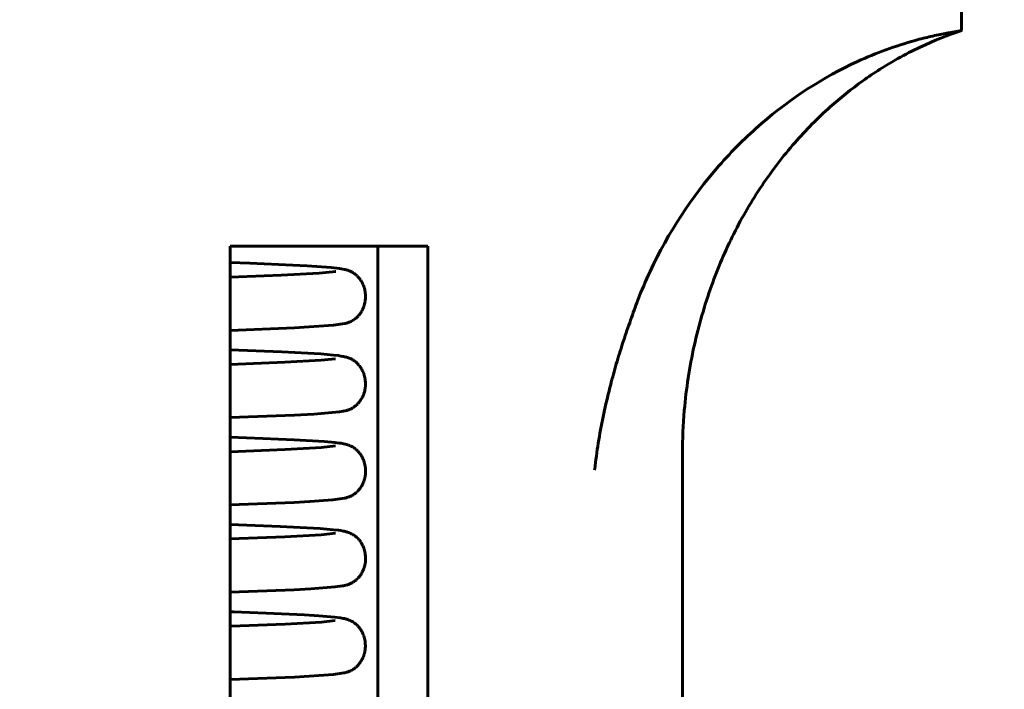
# Model space of a CAD drawing. Header units: millimetres. Extents: x 0 to 210, y 0 to 297.
# Tile 26 of 29: x 161 to 180, y 217 to 229. Entities that reach past the tile are written whole.
import ezdxf

# ---------------------------------------------------------------- set-up
doc = ezdxf.new("R2010")
doc.units = ezdxf.units.MM
doc.linetypes.add('K5LT_BASIC', pattern=[0])
doc.linetypes.add('K5LT_THIN', pattern=[0])
doc.layers.add('Системный слой', color=7, linetype='Continuous')
doc.layers.add('Системный слой (1)', color=251, linetype='Continuous', true_color=0x6c6c6c)
doc.styles.add('KDIMTEXTSTYLE', font='txt', dxfattribs={"width": 0.96, "oblique": 15, "height": 5})
doc.styles.add('KTEXTSTYLE', font='txt', dxfattribs={"width": 0.96, "height": 5})
doc.dimstyles.new('KDIMSTYLE (1.00)', dxfattribs={"dimtxt": 5, "dimasz": 1, "dimexe": 2, "dimexo": 0, "dimgap": 1, "dimtad": 1, "dimtxsty": 'KDIMTEXTSTYLE', "dimsah": 1, "dimcen": 0, "dimdle": 1, "dimadec": 0, "dimazin": 0, "dimtfac": 0.667, "dimtmove": 0, "dimatfit": 3, "dimfxl": 1, "dimtvp": 1, "dimtolj": 1, "dimtzin": 0, "dimarcsym": 0})

# ---------------------------------------------------------------- blocks, each defined once
blk = doc.blocks.new('U71')
at = {"layer": 'Системный слой (1)', "color": 143, "linetype": 'K5LT_BASIC', "lineweight": 60, "true_color": 0x33acca}
for p, q in [((166.189, 219.585), (165.254, 219.62)), ((166.942, 219.544), (166.189, 219.585)), ((167.191, 219.523), (166.942, 219.544)), ((167.288, 219.512), (167.191, 219.523)), ((167.331, 219.505), (167.288, 219.512)), ((167.375, 219.497), (167.331, 219.505)), ((167.393, 219.494), (167.375, 219.497)), ((167.408, 219.49), (167.393, 219.494)), ((167.415, 219.488), (167.408, 219.49)), ((167.418, 219.488), (167.415, 219.488)), ((167.423, 219.486), (167.418, 219.488)), ((167.434, 219.483), (167.423, 219.486)), ((167.447, 219.479), (167.434, 219.483)), ((167.454, 219.477), (167.447, 219.479)), ((167.458, 219.476), (167.454, 219.477)), ((167.46, 219.475), (167.458, 219.476)), ((167.461, 219.475), (167.46, 219.475)), ((167.462, 219.474), (167.461, 219.475)), ((167.465, 219.473), (167.462, 219.474)), ((167.468, 219.472), (167.465, 219.473)), ((167.471, 219.471), (167.468, 219.472)), ((167.476, 219.469), (167.471, 219.471)), ((167.486, 219.466), (167.476, 219.469)), ((167.492, 219.463), (167.486, 219.466)), ((167.496, 219.462), (167.492, 219.463)), ((167.497, 219.461), (167.496, 219.462)), ((167.498, 219.461), (167.497, 219.461)), ((167.515, 219.453), (167.498, 219.461)), ((167.529, 219.446), (167.515, 219.453)), ((167.536, 219.442), (167.529, 219.446)), ((167.54, 219.44), (167.536, 219.442)), ((167.542, 219.439), (167.54, 219.44)), ((167.543, 219.438), (167.542, 219.439)), ((167.56, 219.429), (167.543, 219.438)), ((167.574, 219.419), (167.56, 219.429)), ((167.581, 219.414), (167.574, 219.419)), ((167.585, 219.412), (167.581, 219.414)), ((167.587, 219.41), (167.585, 219.412)), ((167.588, 219.409), (167.587, 219.41)), ((167.603, 219.398), (167.588, 219.409)), ((167.618, 219.386), (167.603, 219.398)), ((167.625, 219.38), (167.618, 219.386)), ((167.629, 219.376), (167.625, 219.38)), ((167.631, 219.375), (167.629, 219.376)), ((167.632, 219.374), (167.631, 219.375)), ((167.645, 219.361), (167.632, 219.374)), ((167.659, 219.346), (167.645, 219.361)), ((167.666, 219.339), (167.659, 219.346)), ((167.669, 219.335), (167.666, 219.339)), ((167.671, 219.333), (167.669, 219.335)), ((167.672, 219.332), (167.671, 219.333)), ((167.683, 219.318), (167.672, 219.332)), ((167.696, 219.301), (167.683, 219.318)), ((167.702, 219.292), (167.696, 219.301)), ((167.705, 219.287), (167.702, 219.292)), ((167.706, 219.285), (167.705, 219.287)), ((167.707, 219.283), (167.706, 219.285)), ((167.717, 219.267), (167.707, 219.283)), ((167.729, 219.246), (167.717, 219.267)), ((167.735, 219.235), (167.729, 219.246)), ((167.737, 219.23), (167.735, 219.235)), ((167.739, 219.227), (167.737, 219.23)), ((167.739, 219.225), (167.739, 219.227)), ((167.748, 219.204), (167.739, 219.225)), ((167.758, 219.18), (167.748, 219.204)), ((167.762, 219.167), (167.758, 219.18)), ((167.765, 219.161), (167.762, 219.167)), ((167.766, 219.158), (167.765, 219.161)), ((167.766, 219.156), (167.766, 219.158)), ((167.773, 219.132), (167.766, 219.156)), ((167.779, 219.106), (167.773, 219.132)), ((167.782, 219.093), (167.779, 219.106)), ((167.783, 219.086), (167.782, 219.093)), ((167.784, 219.083), (167.783, 219.086)), ((167.784, 219.081), (167.784, 219.083)), ((167.788, 219.054), (167.784, 219.081)), ((167.783, 218.876), (167.785, 218.889)), ((167.785, 218.889), (167.789, 218.914)), ((167.791, 219.028), (167.788, 219.054)), ((167.789, 218.914), (167.791, 218.935)), ((167.792, 219.015), (167.791, 219.028)), ((167.791, 218.94), (167.792, 218.946)), ((167.791, 218.937), (167.791, 218.94)), ((167.791, 218.935), (167.791, 218.937)), ((167.792, 219.009), (167.792, 219.015)), ((167.792, 219.005), (167.792, 219.009)), ((167.792, 219.004), (167.792, 219.005)), ((167.793, 218.984), (167.792, 219.004)), ((167.792, 218.959), (167.793, 218.984)), ((167.792, 218.946), (167.792, 218.959)), ((167.708, 218.687), (167.722, 218.709)), ((167.722, 218.709), (167.732, 218.729)), ((167.732, 218.729), (167.733, 218.73)), ((167.733, 218.73), (167.735, 218.733)), ((167.735, 218.733), (167.737, 218.739)), ((167.737, 218.739), (167.743, 218.75)), ((167.743, 218.75), (167.753, 218.774)), ((167.753, 218.774), (167.761, 218.795)), ((167.761, 218.795), (167.762, 218.796)), ((167.762, 218.796), (167.763, 218.8)), ((167.763, 218.8), (167.765, 218.806)), ((167.765, 218.806), (167.769, 218.818)), ((167.769, 218.818), (167.776, 218.843)), ((167.776, 218.843), (167.781, 218.865)), ((167.781, 218.867), (167.782, 218.87)), ((167.781, 218.865), (167.781, 218.867)), ((167.782, 218.87), (167.783, 218.876)), ((167.512, 218.51), (167.555, 218.533)), ((167.555, 218.533), (167.557, 218.535)), ((167.557, 218.535), (167.561, 218.537)), ((167.561, 218.537), (167.569, 218.542)), ((167.569, 218.542), (167.581, 218.55)), ((167.581, 218.55), (167.599, 218.564)), ((167.599, 218.564), (167.603, 218.568)), ((167.603, 218.568), (167.604, 218.568)), ((167.604, 218.568), (167.606, 218.57)), ((167.606, 218.57), (167.611, 218.574)), ((167.611, 218.574), (167.62, 218.582)), ((167.62, 218.582), (167.638, 218.599)), ((167.638, 218.599), (167.652, 218.614)), ((167.652, 218.614), (167.653, 218.615)), ((167.653, 218.615), (167.656, 218.617)), ((167.656, 218.617), (167.66, 218.622)), ((167.66, 218.622), (167.668, 218.631)), ((167.668, 218.631), (167.684, 218.652)), ((167.684, 218.652), (167.695, 218.667)), ((167.695, 218.667), (167.696, 218.669)), ((167.696, 218.669), (167.698, 218.671)), ((167.698, 218.671), (167.701, 218.676)), ((167.701, 218.676), (167.708, 218.687)), ((165.254, 218.348), (166.456, 218.395)), ((166.456, 218.395), (166.769, 218.412)), ((166.769, 218.412), (167.221, 218.447)), ((167.221, 218.447), (167.36, 218.466)), ((167.36, 218.466), (167.373, 218.469)), ((167.373, 218.469), (167.376, 218.469)), ((167.376, 218.469), (167.381, 218.47)), ((167.381, 218.47), (167.383, 218.47)), ((167.383, 218.47), (167.384, 218.471)), ((167.383, 218.47), (167.383, 218.47)), ((167.384, 218.471), (167.387, 218.471)), ((167.387, 218.471), (167.392, 218.472)), ((167.392, 218.472), (167.402, 218.474)), ((167.402, 218.474), (167.424, 218.48)), ((167.424, 218.48), (167.433, 218.482)), ((167.433, 218.482), (167.45, 218.487)), ((167.45, 218.487), (167.456, 218.489)), ((167.456, 218.489), (167.46, 218.49)), ((167.46, 218.49), (167.466, 218.492)), ((167.466, 218.492), (167.474, 218.495)), ((167.474, 218.495), (167.488, 218.499)), ((167.488, 218.499), (167.512, 218.51))]:
    blk.add_line(p, q, dxfattribs=at)
blk = doc.blocks.new('U79')
at = {"layer": 'Системный слой (1)', "color": 143, "linetype": 'K5LT_BASIC', "lineweight": 60, "true_color": 0x33acca}
for p, q in [((166.281, 222.666), (165.254, 222.627)), ((166.959, 222.705), (166.281, 222.666)), ((167.23, 222.734), (166.959, 222.705))]:
    blk.add_line(p, q, dxfattribs=at)
blk = doc.blocks.new('U85')
at = {"layer": 'Системный слой (1)', "color": 143, "linetype": 'K5LT_BASIC', "lineweight": 60, "true_color": 0x33acca}
for p, q in [((166.286, 221.027), (165.254, 220.987)), ((166.964, 221.066), (166.286, 221.027)), ((167.231, 221.095), (166.964, 221.066))]:
    blk.add_line(p, q, dxfattribs=at)
blk = doc.blocks.new('U87')
at = {"layer": 'Системный слой (1)', "color": 143, "linetype": 'K5LT_BASIC', "lineweight": 60, "true_color": 0x33acca}
for p, q in [((167.231, 219.455), (166.96, 219.426)), ((166.278, 219.387), (165.254, 219.348)), ((166.96, 219.426), (166.278, 219.387))]:
    blk.add_line(p, q, dxfattribs=at)
blk = doc.blocks.new('U93')
at = {"layer": 'Системный слой (1)', "color": 143, "linetype": 'K5LT_BASIC', "lineweight": 60, "true_color": 0x33acca}
for p, q in [((166.968, 217.787), (166.287, 217.748)), ((167.225, 217.815), (166.968, 217.787)), ((165.255, 217.709), (165.254, 217.709)), ((165.258, 217.709), (165.255, 217.709)), ((165.26, 217.709), (165.258, 217.709)), ((165.262, 217.709), (165.26, 217.709)), ((165.263, 217.709), (165.262, 217.709)), ((165.264, 217.709), (165.263, 217.709)), ((165.265, 217.709), (165.264, 217.709)), ((165.264, 217.709), (165.264, 217.709)), ((165.267, 217.709), (165.265, 217.709)), ((165.265, 217.709), (165.265, 217.709)), ((165.269, 217.709), (165.267, 217.709)), ((166.287, 217.748), (165.269, 217.709))]:
    blk.add_line(p, q, dxfattribs=at)
blk = doc.blocks.new('U94')
at = {"layer": 'Системный слой (1)', "color": 143, "linetype": 'K5LT_BASIC', "lineweight": 60, "true_color": 0x33acca}
for p, q in [((165.622, 224.525), (165.254, 224.538)), ((166.698, 224.478), (165.622, 224.525)), ((167.147, 224.446), (166.698, 224.478)), ((167.301, 224.428), (167.147, 224.446)), ((167.366, 224.417), (167.301, 224.428)), ((167.399, 224.41), (167.366, 224.417)), ((167.416, 224.406), (167.399, 224.41)), ((167.425, 224.404), (167.416, 224.406)), ((167.43, 224.402), (167.425, 224.404)), ((167.432, 224.402), (167.43, 224.402)), ((167.433, 224.401), (167.432, 224.402)), ((167.44, 224.4), (167.433, 224.401)), ((167.454, 224.395), (167.44, 224.4)), ((167.465, 224.391), (167.454, 224.395)), ((167.471, 224.389), (167.465, 224.391)), ((167.475, 224.388), (167.471, 224.389)), ((167.476, 224.387), (167.475, 224.388)), ((167.477, 224.387), (167.476, 224.387)), ((167.479, 224.386), (167.477, 224.387)), ((167.482, 224.385), (167.479, 224.386)), ((167.483, 224.385), (167.482, 224.385)), ((167.485, 224.384), (167.483, 224.385)), ((167.488, 224.383), (167.485, 224.384)), ((167.492, 224.381), (167.488, 224.383)), ((167.497, 224.379), (167.492, 224.381)), ((167.499, 224.378), (167.497, 224.379)), ((167.501, 224.377), (167.499, 224.378)), ((167.518, 224.369), (167.501, 224.377)), ((167.501, 224.377), (167.501, 224.377)), ((167.532, 224.362), (167.518, 224.369)), ((167.539, 224.358), (167.532, 224.362)), ((167.543, 224.356), (167.539, 224.358)), ((167.545, 224.355), (167.543, 224.356)), ((167.546, 224.354), (167.545, 224.355)), ((167.563, 224.344), (167.546, 224.354)), ((167.577, 224.335), (167.563, 224.344)), ((167.585, 224.329), (167.577, 224.335)), ((167.588, 224.327), (167.585, 224.329)), ((167.59, 224.325), (167.588, 224.327)), ((167.591, 224.325), (167.59, 224.325)), ((167.606, 224.313), (167.591, 224.325)), ((167.621, 224.301), (167.606, 224.313)), ((167.628, 224.294), (167.621, 224.301)), ((167.631, 224.291), (167.628, 224.294)), ((167.633, 224.289), (167.631, 224.291)), ((167.634, 224.288), (167.633, 224.289)), ((167.65, 224.273), (167.634, 224.288)), ((167.662, 224.259), (167.65, 224.273)), ((167.669, 224.252), (167.662, 224.259)), ((167.672, 224.248), (167.669, 224.252)), ((167.673, 224.246), (167.672, 224.248)), ((167.674, 224.246), (167.673, 224.246)), ((167.68, 224.238), (167.674, 224.246)), ((167.691, 224.223), (167.68, 224.238)), ((167.697, 224.215), (167.691, 224.223)), ((167.7, 224.211), (167.697, 224.215)), ((167.701, 224.209), (167.7, 224.211)), ((167.702, 224.208), (167.701, 224.209)), ((167.708, 224.198), (167.702, 224.208)), ((167.719, 224.18), (167.708, 224.198)), ((167.724, 224.171), (167.719, 224.18)), ((167.727, 224.167), (167.724, 224.171)), ((167.728, 224.164), (167.727, 224.167)), ((167.728, 224.163), (167.728, 224.164)), ((167.735, 224.151), (167.728, 224.163)), ((167.744, 224.13), (167.735, 224.151)), ((167.748, 224.12), (167.744, 224.13)), ((167.751, 224.115), (167.748, 224.12)), ((167.752, 224.112), (167.751, 224.115)), ((167.752, 224.111), (167.752, 224.112)), ((167.758, 224.095), (167.752, 224.111)), ((167.765, 224.073), (167.758, 224.095)), ((167.769, 224.062), (167.765, 224.073)), ((167.77, 224.056), (167.769, 224.062)), ((167.771, 224.053), (167.77, 224.056)), ((167.771, 224.052), (167.771, 224.053)), ((167.776, 224.034), (167.771, 224.052)), ((167.781, 224.01), (167.776, 224.034)), ((167.783, 223.999), (167.781, 224.01)), ((167.784, 223.993), (167.783, 223.999)), ((167.785, 223.99), (167.784, 223.993)), ((167.785, 223.988), (167.785, 223.99)), ((167.787, 223.971), (167.785, 223.988)), ((167.79, 223.947), (167.787, 223.971)), ((167.791, 223.934), (167.79, 223.947)), ((167.791, 223.928), (167.791, 223.934)), ((167.791, 223.925), (167.791, 223.928)), ((167.791, 223.924), (167.791, 223.925)), ((167.792, 223.903), (167.791, 223.924)), ((167.791, 223.878), (167.792, 223.903)), ((167.791, 223.865), (167.791, 223.878)), ((167.742, 223.669), (167.752, 223.693)), ((167.752, 223.693), (167.76, 223.714)), ((167.76, 223.714), (167.761, 223.716)), ((167.761, 223.716), (167.762, 223.719)), ((167.762, 223.719), (167.764, 223.725)), ((167.764, 223.725), (167.768, 223.737)), ((167.768, 223.737), (167.775, 223.762)), ((167.775, 223.762), (167.78, 223.784)), ((167.78, 223.786), (167.781, 223.789)), ((167.78, 223.784), (167.78, 223.786)), ((167.781, 223.789), (167.782, 223.795)), ((167.782, 223.795), (167.784, 223.807)), ((167.784, 223.807), (167.788, 223.833)), ((167.788, 223.833), (167.79, 223.854)), ((167.79, 223.859), (167.791, 223.865)), ((167.79, 223.856), (167.79, 223.859)), ((167.79, 223.854), (167.79, 223.856)), ((167.621, 223.502), (167.641, 223.522)), ((167.641, 223.522), (167.651, 223.533)), ((167.651, 223.533), (167.652, 223.534)), ((167.652, 223.534), (167.654, 223.536)), ((167.654, 223.536), (167.659, 223.54)), ((167.659, 223.54), (167.667, 223.55)), ((167.667, 223.55), (167.683, 223.57)), ((167.683, 223.57), (167.695, 223.587)), ((167.695, 223.587), (167.696, 223.588)), ((167.696, 223.588), (167.698, 223.591)), ((167.698, 223.591), (167.701, 223.596)), ((167.701, 223.596), (167.708, 223.606)), ((167.708, 223.606), (167.721, 223.629)), ((167.721, 223.629), (167.731, 223.648)), ((167.731, 223.648), (167.732, 223.649)), ((167.732, 223.649), (167.734, 223.652)), ((167.734, 223.652), (167.736, 223.658)), ((167.736, 223.658), (167.742, 223.669)), ((166.46, 223.314), (167.19, 223.362)), ((167.19, 223.362), (167.401, 223.393)), ((167.401, 223.393), (167.401, 223.393)), ((167.401, 223.393), (167.403, 223.393)), ((167.403, 223.393), (167.406, 223.394)), ((167.406, 223.394), (167.413, 223.396)), ((167.413, 223.396), (167.427, 223.399)), ((167.427, 223.399), (167.446, 223.404)), ((167.446, 223.404), (167.447, 223.405)), ((167.447, 223.405), (167.449, 223.406)), ((167.449, 223.406), (167.454, 223.407)), ((167.454, 223.407), (167.463, 223.41)), ((167.463, 223.41), (167.484, 223.418)), ((167.484, 223.418), (167.506, 223.427)), ((167.506, 223.427), (167.507, 223.427)), ((167.507, 223.427), (167.509, 223.428)), ((167.509, 223.428), (167.514, 223.43)), ((167.514, 223.43), (167.524, 223.435)), ((167.524, 223.435), (167.548, 223.448)), ((167.548, 223.448), (167.549, 223.449)), ((167.549, 223.449), (167.551, 223.45)), ((167.551, 223.45), (167.555, 223.452)), ((167.555, 223.452), (167.563, 223.457)), ((167.563, 223.457), (167.581, 223.47)), ((167.581, 223.47), (167.603, 223.487)), ((167.603, 223.487), (167.604, 223.488)), ((167.604, 223.488), (167.607, 223.49)), ((167.607, 223.49), (167.611, 223.494)), ((167.611, 223.494), (167.621, 223.502)), ((165.254, 223.266), (166.46, 223.314))]:
    blk.add_line(p, q, dxfattribs=at)
blk = doc.blocks.new('U100')
at = {"layer": 'Системный слой (1)', "color": 143, "linetype": 'K5LT_BASIC', "lineweight": 60, "true_color": 0x33acca}
for p, q in [((165.863, 221.237), (165.254, 221.259)), ((166.451, 221.212), (165.863, 221.237)), ((167.021, 221.178), (166.451, 221.212)), ((167.219, 221.16), (167.021, 221.178)), ((167.298, 221.15), (167.219, 221.16)), ((167.334, 221.145), (167.298, 221.15)), ((167.376, 221.137), (167.334, 221.145)), ((167.393, 221.134), (167.376, 221.137)), ((167.407, 221.13), (167.393, 221.134)), ((167.414, 221.129), (167.407, 221.13)), ((167.418, 221.128), (167.414, 221.129)), ((167.422, 221.127), (167.418, 221.128)), ((167.431, 221.124), (167.422, 221.127)), ((167.446, 221.12), (167.431, 221.124)), ((167.454, 221.117), (167.446, 221.12)), ((167.459, 221.116), (167.454, 221.117)), ((167.461, 221.115), (167.459, 221.116)), ((167.463, 221.115), (167.461, 221.115)), ((167.463, 221.114), (167.463, 221.115)), ((167.464, 221.114), (167.463, 221.114)), ((167.465, 221.114), (167.464, 221.114)), ((167.466, 221.113), (167.465, 221.114)), ((167.465, 221.114), (167.465, 221.114)), ((167.467, 221.113), (167.466, 221.113)), ((167.466, 221.113), (167.466, 221.113)), ((167.466, 221.113), (167.466, 221.113)), ((167.468, 221.113), (167.467, 221.113)), ((167.467, 221.113), (167.467, 221.113)), ((167.469, 221.112), (167.468, 221.113)), ((167.47, 221.112), (167.469, 221.112)), ((167.469, 221.112), (167.469, 221.112)), ((167.471, 221.112), (167.47, 221.112)), ((167.47, 221.112), (167.47, 221.112)), ((167.471, 221.111), (167.471, 221.112)), ((167.472, 221.111), (167.471, 221.111)), ((167.473, 221.111), (167.472, 221.111)), ((167.472, 221.111), (167.472, 221.111)), ((167.474, 221.11), (167.473, 221.111)), ((167.473, 221.111), (167.473, 221.111)), ((167.475, 221.11), (167.474, 221.11)), ((167.485, 221.106), (167.475, 221.11)), ((167.492, 221.103), (167.485, 221.106)), ((167.496, 221.102), (167.492, 221.103)), ((167.498, 221.101), (167.496, 221.102)), ((167.499, 221.101), (167.498, 221.101)), ((167.499, 221.1), (167.499, 221.101)), ((167.506, 221.097), (167.499, 221.1)), ((167.511, 221.095), (167.506, 221.097)), ((167.514, 221.094), (167.511, 221.095)), ((167.515, 221.093), (167.514, 221.094)), ((167.516, 221.093), (167.515, 221.093)), ((167.533, 221.084), (167.516, 221.093)), ((167.547, 221.076), (167.533, 221.084)), ((167.554, 221.072), (167.547, 221.076)), ((167.558, 221.07), (167.554, 221.072)), ((167.56, 221.069), (167.558, 221.07)), ((167.561, 221.068), (167.56, 221.069)), ((167.577, 221.058), (167.561, 221.068)), ((167.591, 221.048), (167.577, 221.058)), ((167.599, 221.042), (167.591, 221.048)), ((167.603, 221.039), (167.599, 221.042)), ((167.604, 221.037), (167.603, 221.039)), ((167.605, 221.037), (167.604, 221.037)), ((167.62, 221.024), (167.605, 221.037)), ((167.635, 221.011), (167.62, 221.024)), ((167.642, 221.004), (167.635, 221.011)), ((167.646, 221.001), (167.642, 221.004)), ((167.647, 220.999), (167.646, 221.001)), ((167.648, 220.998), (167.647, 220.999)), ((167.661, 220.985), (167.648, 220.998)), ((167.674, 220.969), (167.661, 220.985)), ((167.681, 220.961), (167.674, 220.969)), ((167.684, 220.957), (167.681, 220.961)), ((167.686, 220.955), (167.684, 220.957)), ((167.686, 220.954), (167.686, 220.955)), ((167.697, 220.939), (167.686, 220.954)), ((167.71, 220.92), (167.697, 220.939)), ((167.716, 220.911), (167.71, 220.92)), ((167.719, 220.906), (167.716, 220.911)), ((167.72, 220.903), (167.719, 220.906)), ((167.721, 220.902), (167.72, 220.903)), ((167.73, 220.884), (167.721, 220.902)), ((167.741, 220.862), (167.73, 220.884)), ((167.747, 220.85), (167.741, 220.862)), ((167.749, 220.844), (167.747, 220.85)), ((167.75, 220.841), (167.749, 220.844)), ((167.751, 220.84), (167.75, 220.841)), ((167.759, 220.817), (167.751, 220.84)), ((167.768, 220.792), (167.759, 220.817)), ((167.772, 220.779), (167.768, 220.792)), ((167.773, 220.773), (167.772, 220.779)), ((167.774, 220.769), (167.773, 220.773)), ((167.775, 220.768), (167.774, 220.769)), ((167.78, 220.743), (167.775, 220.768)), ((167.785, 220.716), (167.78, 220.743)), ((167.788, 220.703), (167.785, 220.716)), ((167.788, 220.696), (167.788, 220.703)), ((167.789, 220.693), (167.788, 220.696)), ((167.789, 220.691), (167.789, 220.693)), ((167.792, 220.665), (167.789, 220.691)), ((167.789, 220.553), (167.791, 220.566)), ((167.789, 220.547), (167.789, 220.553)), ((167.791, 220.566), (167.793, 220.591)), ((167.793, 220.639), (167.792, 220.665)), ((167.793, 220.626), (167.793, 220.639)), ((167.793, 220.619), (167.793, 220.626)), ((167.793, 220.616), (167.793, 220.619)), ((167.793, 220.614), (167.793, 220.616)), ((167.793, 220.591), (167.793, 220.614)), ((167.728, 220.36), (167.74, 220.383)), ((167.74, 220.383), (167.749, 220.404)), ((167.749, 220.404), (167.75, 220.405)), ((167.75, 220.405), (167.751, 220.408)), ((167.751, 220.408), (167.754, 220.414)), ((167.754, 220.414), (167.758, 220.426)), ((167.758, 220.426), (167.767, 220.45)), ((167.767, 220.45), (167.773, 220.472)), ((167.773, 220.472), (167.774, 220.474)), ((167.774, 220.474), (167.775, 220.477)), ((167.775, 220.477), (167.776, 220.483)), ((167.776, 220.483), (167.779, 220.496)), ((167.779, 220.496), (167.785, 220.521)), ((167.785, 220.521), (167.788, 220.542)), ((167.788, 220.544), (167.789, 220.547)), ((167.788, 220.542), (167.788, 220.544)), ((167.564, 220.179), (167.565, 220.179)), ((167.565, 220.179), (167.566, 220.18)), ((167.566, 220.18), (167.567, 220.181)), ((167.566, 220.18), (167.566, 220.18)), ((167.567, 220.181), (167.568, 220.181)), ((167.568, 220.181), (167.568, 220.182)), ((167.568, 220.182), (167.569, 220.182)), ((167.569, 220.182), (167.571, 220.183)), ((167.571, 220.183), (167.572, 220.184)), ((167.572, 220.184), (167.573, 220.185)), ((167.572, 220.184), (167.572, 220.184)), ((167.573, 220.185), (167.575, 220.186)), ((167.575, 220.186), (167.579, 220.189)), ((167.579, 220.189), (167.588, 220.195)), ((167.588, 220.195), (167.59, 220.197)), ((167.59, 220.197), (167.591, 220.197)), ((167.591, 220.197), (167.592, 220.198)), ((167.592, 220.198), (167.595, 220.2)), ((167.595, 220.2), (167.6, 220.205)), ((167.6, 220.205), (167.612, 220.214)), ((167.612, 220.214), (167.628, 220.228)), ((167.628, 220.228), (167.63, 220.231)), ((167.63, 220.231), (167.631, 220.232)), ((167.631, 220.232), (167.633, 220.234)), ((167.633, 220.234), (167.637, 220.237)), ((167.637, 220.237), (167.645, 220.245)), ((167.645, 220.245), (167.66, 220.262)), ((167.66, 220.262), (167.677, 220.282)), ((167.677, 220.282), (167.678, 220.283)), ((167.678, 220.283), (167.68, 220.286)), ((167.68, 220.286), (167.684, 220.291)), ((167.684, 220.291), (167.691, 220.301)), ((167.691, 220.301), (167.706, 220.322)), ((167.706, 220.322), (167.717, 220.339)), ((167.717, 220.341), (167.719, 220.343)), ((167.717, 220.339), (167.717, 220.341)), ((167.719, 220.343), (167.722, 220.349)), ((167.722, 220.349), (167.728, 220.36)), ((165.254, 219.987), (166.455, 220.035)), ((166.455, 220.035), (166.748, 220.05)), ((166.748, 220.05), (167.179, 220.083)), ((167.179, 220.083), (167.396, 220.113)), ((167.396, 220.113), (167.403, 220.115)), ((167.403, 220.115), (167.413, 220.117)), ((167.413, 220.117), (167.432, 220.122)), ((167.432, 220.122), (167.442, 220.125)), ((167.442, 220.125), (167.461, 220.131)), ((167.461, 220.131), (167.463, 220.131)), ((167.463, 220.131), (167.484, 220.139)), ((167.484, 220.139), (167.527, 220.158)), ((167.527, 220.158), (167.528, 220.158)), ((167.528, 220.158), (167.529, 220.159)), ((167.529, 220.159), (167.531, 220.16)), ((167.531, 220.16), (167.534, 220.161)), ((167.534, 220.161), (167.535, 220.162)), ((167.535, 220.162), (167.536, 220.162)), ((167.536, 220.162), (167.537, 220.163)), ((167.537, 220.163), (167.538, 220.163)), ((167.538, 220.163), (167.54, 220.164)), ((167.54, 220.164), (167.542, 220.166)), ((167.542, 220.166), (167.547, 220.168)), ((167.547, 220.168), (167.553, 220.172)), ((167.553, 220.172), (167.555, 220.173)), ((167.555, 220.173), (167.556, 220.174)), ((167.556, 220.174), (167.557, 220.174)), ((167.557, 220.174), (167.558, 220.175)), ((167.558, 220.175), (167.559, 220.175)), ((167.559, 220.175), (167.559, 220.176)), ((167.559, 220.176), (167.56, 220.176)), ((167.56, 220.176), (167.56, 220.177)), ((167.56, 220.177), (167.561, 220.177)), ((167.561, 220.177), (167.562, 220.178)), ((167.562, 220.178), (167.563, 220.178)), ((167.563, 220.178), (167.564, 220.179))]:
    blk.add_line(p, q, dxfattribs=at)
blk = doc.blocks.new('U103')
at = {"layer": 'Системный слой (1)', "color": 143, "linetype": 'K5LT_BASIC', "lineweight": 60, "true_color": 0x33acca}
for p, q in [((165.26, 217.98), (165.254, 217.98)), ((165.274, 217.98), (165.26, 217.98)), ((165.283, 217.979), (165.274, 217.98)), ((165.288, 217.979), (165.283, 217.979)), ((165.292, 217.979), (165.288, 217.979)), ((165.295, 217.979), (165.292, 217.979)), ((165.297, 217.979), (165.295, 217.979)), ((165.3, 217.979), (165.297, 217.979)), ((165.302, 217.979), (165.3, 217.979)), ((165.307, 217.978), (165.302, 217.979)), ((165.317, 217.978), (165.307, 217.978)), ((165.93, 217.956), (165.317, 217.978)), ((166.646, 217.923), (165.93, 217.956)), ((166.917, 217.907), (166.646, 217.923)), ((167.215, 217.881), (166.917, 217.907)), ((167.325, 217.867), (167.215, 217.881)), ((167.374, 217.858), (167.325, 217.867)), ((167.401, 217.852), (167.374, 217.858)), ((167.414, 217.849), (167.401, 217.852)), ((167.421, 217.847), (167.414, 217.849)), ((167.425, 217.846), (167.421, 217.847)), ((167.428, 217.845), (167.425, 217.846)), ((167.434, 217.843), (167.428, 217.845)), ((167.449, 217.839), (167.434, 217.843)), ((167.46, 217.835), (167.449, 217.839)), ((167.466, 217.833), (167.46, 217.835)), ((167.469, 217.832), (167.466, 217.833)), ((167.47, 217.831), (167.469, 217.832)), ((167.471, 217.831), (167.47, 217.831)), ((167.472, 217.831), (167.471, 217.831)), ((167.473, 217.83), (167.472, 217.831)), ((167.474, 217.83), (167.473, 217.83)), ((167.475, 217.83), (167.474, 217.83)), ((167.474, 217.83), (167.474, 217.83)), ((167.475, 217.829), (167.475, 217.83)), ((167.475, 217.83), (167.475, 217.83)), ((167.476, 217.829), (167.475, 217.829)), ((167.477, 217.829), (167.476, 217.829)), ((167.476, 217.829), (167.476, 217.829)), ((167.478, 217.828), (167.477, 217.829)), ((167.479, 217.828), (167.478, 217.828)), ((167.478, 217.828), (167.478, 217.828)), ((167.48, 217.828), (167.479, 217.828)), ((167.48, 217.827), (167.48, 217.828)), ((167.481, 217.827), (167.48, 217.827)), ((167.482, 217.827), (167.481, 217.827)), ((167.481, 217.827), (167.481, 217.827)), ((167.481, 217.827), (167.481, 217.827)), ((167.483, 217.826), (167.482, 217.827)), ((167.484, 217.826), (167.483, 217.826)), ((167.498, 217.82), (167.484, 217.826)), ((167.484, 217.826), (167.484, 217.826)), ((167.506, 217.817), (167.498, 217.82)), ((167.509, 217.815), (167.506, 217.817)), ((167.511, 217.814), (167.509, 217.815)), ((167.512, 217.813), (167.511, 217.814)), ((167.513, 217.813), (167.512, 217.813)), ((167.516, 217.812), (167.513, 217.813)), ((167.52, 217.81), (167.516, 217.812)), ((167.522, 217.808), (167.52, 217.81)), ((167.524, 217.808), (167.522, 217.808)), ((167.524, 217.807), (167.524, 217.808)), ((167.541, 217.798), (167.524, 217.807)), ((167.555, 217.79), (167.541, 217.798)), ((167.563, 217.785), (167.555, 217.79)), ((167.567, 217.783), (167.563, 217.785)), ((167.569, 217.781), (167.567, 217.783)), ((167.585, 217.77), (167.569, 217.781)), ((167.569, 217.781), (167.569, 217.781)), ((167.599, 217.759), (167.585, 217.77)), ((167.607, 217.753), (167.599, 217.759)), ((167.611, 217.75), (167.607, 217.753)), ((167.612, 217.748), (167.611, 217.75)), ((167.613, 217.748), (167.612, 217.748)), ((167.628, 217.735), (167.613, 217.748)), ((167.642, 217.721), (167.628, 217.735)), ((167.649, 217.714), (167.642, 217.721)), ((167.652, 217.71), (167.649, 217.714)), ((167.654, 217.708), (167.652, 217.71)), ((167.655, 217.707), (167.654, 217.708)), ((167.668, 217.693), (167.655, 217.707)), ((167.68, 217.677), (167.668, 217.693)), ((167.686, 217.669), (167.68, 217.677)), ((167.689, 217.665), (167.686, 217.669)), ((167.691, 217.663), (167.689, 217.665)), ((167.691, 217.662), (167.691, 217.663)), ((167.699, 217.651), (167.691, 217.662)), ((167.711, 217.633), (167.699, 217.651)), ((167.716, 217.623), (167.711, 217.633)), ((167.719, 217.619), (167.716, 217.623)), ((167.72, 217.616), (167.719, 217.619)), ((167.721, 217.615), (167.72, 217.616)), ((167.73, 217.596), (167.721, 217.615)), ((167.741, 217.574), (167.73, 217.596)), ((167.746, 217.562), (167.741, 217.574)), ((167.748, 217.556), (167.746, 217.562)), ((167.75, 217.553), (167.748, 217.556)), ((167.75, 217.551), (167.75, 217.553)), ((167.758, 217.529), (167.75, 217.551)), ((167.766, 217.503), (167.758, 217.529)), ((167.77, 217.49), (167.766, 217.503)), ((167.772, 217.483), (167.77, 217.49)), ((167.773, 217.48), (167.772, 217.483)), ((167.773, 217.478), (167.773, 217.48)), ((167.778, 217.454), (167.773, 217.478)), ((167.783, 217.427), (167.778, 217.454)), ((167.785, 217.413), (167.783, 217.427)), ((167.785, 217.407), (167.785, 217.413)), ((167.773, 217.207), (167.778, 217.232)), ((167.778, 217.232), (167.782, 217.254)), ((167.782, 217.254), (167.783, 217.255)), ((167.783, 217.258), (167.784, 217.265)), ((167.783, 217.255), (167.783, 217.258)), ((167.784, 217.265), (167.786, 217.277)), ((167.786, 217.403), (167.785, 217.407)), ((167.786, 217.402), (167.786, 217.403)), ((167.788, 217.376), (167.786, 217.402)), ((167.786, 217.277), (167.788, 217.303)), ((167.789, 217.35), (167.788, 217.376)), ((167.788, 217.303), (167.789, 217.325)), ((167.789, 217.337), (167.789, 217.35)), ((167.789, 217.33), (167.789, 217.337)), ((167.789, 217.327), (167.789, 217.33)), ((167.789, 217.325), (167.789, 217.327)), ((167.696, 217.034), (167.707, 217.051)), ((167.707, 217.051), (167.708, 217.053)), ((167.708, 217.053), (167.709, 217.055)), ((167.709, 217.055), (167.713, 217.061)), ((167.713, 217.061), (167.719, 217.072)), ((167.719, 217.072), (167.731, 217.094)), ((167.731, 217.094), (167.741, 217.116)), ((167.741, 217.116), (167.742, 217.117)), ((167.742, 217.117), (167.743, 217.12)), ((167.743, 217.12), (167.746, 217.126)), ((167.746, 217.126), (167.751, 217.138)), ((167.751, 217.138), (167.76, 217.162)), ((167.76, 217.162), (167.766, 217.183)), ((167.766, 217.183), (167.767, 217.185)), ((167.767, 217.185), (167.768, 217.188)), ((167.768, 217.188), (167.77, 217.194)), ((167.77, 217.194), (167.773, 217.207)), ((167.458, 216.852), (167.469, 216.855)), ((167.469, 216.855), (167.491, 216.864)), ((167.491, 216.864), (167.516, 216.875)), ((167.516, 216.875), (167.518, 216.876)), ((167.518, 216.876), (167.52, 216.877)), ((167.52, 216.877), (167.526, 216.88)), ((167.526, 216.88), (167.538, 216.886)), ((167.538, 216.886), (167.565, 216.903)), ((167.565, 216.903), (167.569, 216.906)), ((167.569, 216.906), (167.57, 216.907)), ((167.57, 216.907), (167.573, 216.908)), ((167.573, 216.908), (167.578, 216.912)), ((167.578, 216.912), (167.588, 216.919)), ((167.588, 216.919), (167.608, 216.936)), ((167.608, 216.936), (167.619, 216.945)), ((167.619, 216.945), (167.62, 216.946)), ((167.62, 216.946), (167.623, 216.948)), ((167.623, 216.948), (167.627, 216.952)), ((167.627, 216.952), (167.636, 216.961)), ((167.636, 216.961), (167.653, 216.98)), ((167.653, 216.98), (167.666, 216.995)), ((167.666, 216.995), (167.667, 216.996)), ((167.667, 216.996), (167.669, 216.999)), ((167.669, 216.999), (167.673, 217.003)), ((167.673, 217.003), (167.681, 217.013)), ((167.681, 217.013), (167.696, 217.034)), ((165.254, 216.709), (166.46, 216.756)), ((166.46, 216.756), (167.191, 216.805)), ((167.191, 216.805), (167.388, 216.833)), ((167.388, 216.833), (167.401, 216.836)), ((167.401, 216.836), (167.433, 216.844)), ((167.433, 216.844), (167.45, 216.849)), ((167.45, 216.849), (167.451, 216.849)), ((167.451, 216.849), (167.453, 216.85)), ((167.453, 216.85), (167.458, 216.852))]:
    blk.add_line(p, q, dxfattribs=at)
blk = doc.blocks.new('U105')
at = {"layer": 'Системный слой (1)', "color": 143, "linetype": 'K5LT_BASIC', "lineweight": 60, "true_color": 0x33acca}
for p, q in [((166.211, 224.302), (165.254, 224.266)), ((166.924, 224.342), (166.211, 224.302)), ((167.232, 224.373), (166.924, 224.342)), ((167.224, 224.371), (167.232, 224.373))]:
    blk.add_line(p, q, dxfattribs=at)
blk = doc.blocks.new('U107')
at = {"layer": 'Системный слой (1)', "color": 143, "linetype": 'K5LT_BASIC', "lineweight": 60, "true_color": 0x33acca}
for p, q in [((166.224, 222.862), (165.254, 222.898)), ((166.951, 222.822), (166.224, 222.862)), ((167.193, 222.802), (166.951, 222.822)), ((167.287, 222.791), (167.193, 222.802)), ((167.329, 222.784), (167.287, 222.791)), ((167.373, 222.776), (167.329, 222.784)), ((167.377, 222.776), (167.373, 222.776)), ((167.399, 222.771), (167.377, 222.776)), ((167.409, 222.768), (167.399, 222.771)), ((167.414, 222.767), (167.409, 222.768)), ((167.418, 222.766), (167.414, 222.767)), ((167.427, 222.764), (167.418, 222.766)), ((167.442, 222.76), (167.427, 222.764)), ((167.45, 222.757), (167.442, 222.76)), ((167.455, 222.755), (167.45, 222.757)), ((167.458, 222.755), (167.455, 222.755)), ((167.459, 222.754), (167.458, 222.755)), ((167.46, 222.754), (167.459, 222.754)), ((167.459, 222.754), (167.459, 222.754)), ((167.463, 222.753), (167.46, 222.754)), ((167.465, 222.752), (167.463, 222.753)), ((167.466, 222.751), (167.465, 222.752)), ((167.468, 222.751), (167.466, 222.751)), ((167.469, 222.751), (167.468, 222.751)), ((167.47, 222.75), (167.469, 222.751)), ((167.472, 222.75), (167.47, 222.75)), ((167.475, 222.748), (167.472, 222.75)), ((167.477, 222.748), (167.475, 222.748)), ((167.478, 222.747), (167.477, 222.748)), ((167.482, 222.746), (167.478, 222.747)), ((167.478, 222.747), (167.478, 222.747)), ((167.492, 222.742), (167.482, 222.746)), ((167.498, 222.739), (167.492, 222.742)), ((167.501, 222.738), (167.498, 222.739)), ((167.502, 222.737), (167.501, 222.738)), ((167.503, 222.737), (167.502, 222.737)), ((167.52, 222.729), (167.503, 222.737)), ((167.534, 222.722), (167.52, 222.729)), ((167.541, 222.717), (167.534, 222.722)), ((167.545, 222.715), (167.541, 222.717)), ((167.547, 222.714), (167.545, 222.715)), ((167.548, 222.713), (167.547, 222.714)), ((167.564, 222.704), (167.548, 222.713)), ((167.579, 222.694), (167.564, 222.704)), ((167.586, 222.689), (167.579, 222.694)), ((167.59, 222.686), (167.586, 222.689)), ((167.592, 222.684), (167.59, 222.686)), ((167.593, 222.684), (167.592, 222.684)), ((167.608, 222.672), (167.593, 222.684)), ((167.623, 222.66), (167.608, 222.672)), ((167.63, 222.653), (167.623, 222.66)), ((167.633, 222.65), (167.63, 222.653)), ((167.635, 222.648), (167.633, 222.65)), ((167.636, 222.647), (167.635, 222.648)), ((167.649, 222.634), (167.636, 222.647)), ((167.663, 222.619), (167.649, 222.634)), ((167.67, 222.611), (167.663, 222.619)), ((167.673, 222.607), (167.67, 222.611)), ((167.675, 222.605), (167.673, 222.607)), ((167.676, 222.604), (167.675, 222.605)), ((167.687, 222.59), (167.676, 222.604)), ((167.699, 222.572), (167.687, 222.59)), ((167.705, 222.563), (167.699, 222.572)), ((167.708, 222.558), (167.705, 222.563)), ((167.71, 222.556), (167.708, 222.558)), ((167.711, 222.554), (167.71, 222.556)), ((167.721, 222.537), (167.711, 222.554)), ((167.732, 222.516), (167.721, 222.537)), ((167.738, 222.505), (167.732, 222.516)), ((167.74, 222.499), (167.738, 222.505)), ((167.741, 222.496), (167.74, 222.499)), ((167.742, 222.495), (167.741, 222.496)), ((167.751, 222.473), (167.742, 222.495)), ((167.76, 222.448), (167.751, 222.473)), ((167.764, 222.435), (167.76, 222.448)), ((167.766, 222.429), (167.764, 222.435)), ((167.767, 222.426), (167.766, 222.429)), ((167.768, 222.424), (167.767, 222.426)), ((167.774, 222.4), (167.768, 222.424)), ((167.78, 222.373), (167.774, 222.4)), ((167.783, 222.36), (167.78, 222.373)), ((167.784, 222.353), (167.783, 222.36)), ((167.784, 222.35), (167.784, 222.353)), ((167.785, 222.348), (167.784, 222.35)), ((167.788, 222.323), (167.785, 222.348)), ((167.79, 222.296), (167.788, 222.323)), ((167.789, 222.209), (167.79, 222.222)), ((167.791, 222.283), (167.79, 222.296)), ((167.79, 222.222), (167.791, 222.247)), ((167.791, 222.276), (167.791, 222.283)), ((167.791, 222.273), (167.791, 222.276)), ((167.791, 222.271), (167.791, 222.273)), ((167.791, 222.247), (167.791, 222.271)), ((167.734, 222.014), (167.745, 222.037)), ((167.745, 222.037), (167.754, 222.058)), ((167.754, 222.059), (167.755, 222.062)), ((167.754, 222.058), (167.754, 222.059)), ((167.755, 222.062), (167.758, 222.068)), ((167.758, 222.068), (167.762, 222.081)), ((167.762, 222.081), (167.77, 222.105)), ((167.77, 222.105), (167.776, 222.128)), ((167.776, 222.129), (167.777, 222.132)), ((167.776, 222.128), (167.776, 222.129)), ((167.777, 222.132), (167.778, 222.139)), ((167.778, 222.139), (167.781, 222.151)), ((167.781, 222.151), (167.785, 222.176)), ((167.785, 222.176), (167.788, 222.198)), ((167.788, 222.199), (167.789, 222.203)), ((167.788, 222.198), (167.788, 222.199)), ((167.789, 222.203), (167.789, 222.209)), ((167.594, 221.841), (167.595, 221.841)), ((167.595, 221.841), (167.597, 221.843)), ((167.597, 221.843), (167.602, 221.847)), ((167.602, 221.847), (167.611, 221.854)), ((167.611, 221.854), (167.629, 221.87)), ((167.629, 221.87), (167.64, 221.881)), ((167.64, 221.881), (167.641, 221.882)), ((167.641, 221.882), (167.643, 221.884)), ((167.643, 221.884), (167.647, 221.888)), ((167.647, 221.888), (167.655, 221.897)), ((167.655, 221.897), (167.671, 221.916)), ((167.671, 221.916), (167.685, 221.934)), ((167.685, 221.934), (167.686, 221.935)), ((167.686, 221.935), (167.687, 221.937)), ((167.687, 221.937), (167.691, 221.942)), ((167.691, 221.942), (167.698, 221.953)), ((167.698, 221.953), (167.712, 221.974)), ((167.712, 221.974), (167.723, 221.993)), ((167.723, 221.993), (167.724, 221.994)), ((167.724, 221.994), (167.725, 221.997)), ((167.725, 221.997), (167.728, 222.003)), ((167.728, 222.003), (167.734, 222.014)), ((165.254, 221.627), (166.461, 221.674)), ((166.461, 221.674), (166.824, 221.694)), ((166.824, 221.694), (167.306, 221.737)), ((167.306, 221.737), (167.374, 221.748)), ((167.374, 221.748), (167.375, 221.748)), ((167.375, 221.748), (167.376, 221.748)), ((167.376, 221.748), (167.379, 221.749)), ((167.379, 221.749), (167.386, 221.75)), ((167.386, 221.75), (167.399, 221.753)), ((167.399, 221.753), (167.409, 221.755)), ((167.409, 221.755), (167.439, 221.763)), ((167.439, 221.763), (167.453, 221.767)), ((167.453, 221.767), (167.457, 221.769)), ((167.457, 221.769), (167.463, 221.77)), ((167.463, 221.77), (167.473, 221.774)), ((167.473, 221.774), (167.49, 221.78)), ((167.49, 221.78), (167.52, 221.794)), ((167.52, 221.794), (167.545, 221.807)), ((167.545, 221.807), (167.547, 221.808)), ((167.547, 221.808), (167.551, 221.811)), ((167.551, 221.811), (167.557, 221.815)), ((167.557, 221.815), (167.566, 221.82)), ((167.566, 221.82), (167.578, 221.829)), ((167.578, 221.829), (167.594, 221.841))]:
    blk.add_line(p, q, dxfattribs=at)
blk = doc.blocks.new('D7')
at = {"layer": 'Системный слой (1)'}
for points in [[(198.533, 234.644), (197.874, 239.644), (197.216, 234.644), (197.874, 235.144)], [(197.874, 130.644), (198.533, 135.644), (197.874, 135.144), (197.216, 135.644)]]:
    blk.add_hatch(color=7, dxfattribs=at).paths.add_polyline_path(points)
at = {"layer": 'Системный слой (1)', "color": 7, "linetype": 'K5LT_THIN', "lineweight": 18, "true_color": 0xffffff}
for p, q in [((167.5, 239.644), (199.874, 239.644)), ((197.216, 234.644), (197.874, 239.644)), ((197.874, 239.644), (198.533, 234.644)), ((197.874, 239.644), (197.874, 130.644)), ((197.874, 235.144), (197.216, 234.644)), ((198.533, 234.644), (197.874, 235.144)), ((197.874, 130.644), (197.216, 135.644)), ((197.216, 135.644), (197.874, 135.144)), ((197.874, 135.144), (198.533, 135.644)), ((198.533, 135.644), (197.874, 130.644)), ((172.986, 130.644), (199.874, 130.644))]:
    blk.add_line(p, q, dxfattribs=at)
blk.add_wipeout([(196.874, 180.001), (189.493, 180.001), (189.493, 189.876), (196.874, 189.876)]).dxf.layer = 'Системный слой (1)'
at = {"layer": 'Системный слой (1)', "color": 7, "insert": (190.287, 180.001), "char_height": 5, "attachment_point": 1, "rotation": 90, "style": 'KTEXTSTYLE'}
blk.add_mtext('\\fArial|b0|c204|p34;\\H5.0;\\W1.000;\\Q15;\\fGOST Type AU|b0|i0|c204|p34;\\Q15;\\W0.960;109', dxfattribs=at)
blk = doc.blocks.new('KDIMARROW_01')
at = {"layer": 'Системный слой'}
blk.add_hatch(color=0, dxfattribs=at).paths.add_polyline_path([(-5, -0.658), (0, 0), (-5, 0.658), (-4.5, 0)])
at = {"layer": 'Системный слой', "color": 0, "linetype": 'K5LT_THIN', "lineweight": 18}
for p, q in [((-4.5, 0), (-5, 0.658)), ((-5, 0.658), (0, 0)), ((0, 0), (-5, -0.658)), ((-5, -0.658), (-4.5, 0))]:
    blk.add_line(p, q, dxfattribs=at)
at = {"layer": 'Системный слой (1)', "color": 0, "linetype": 'K5LT_THIN', "lineweight": 18}
blk.add_line((151.474, 130.644), (150.474, 130.644), dxfattribs=at)
blk = doc.blocks.new('D8')
at = {"layer": 'Системный слой (1)'}
for points in [[(124.474, 258.356), (124.974, 259.014), (119.974, 258.356), (124.974, 257.698)], [(177.974, 257.698), (182.974, 258.356), (177.974, 259.014), (178.474, 258.356)]]:
    blk.add_hatch(color=7, dxfattribs=at).paths.add_polyline_path(points)
at = {"layer": 'Системный слой (1)', "color": 7, "linetype": 'K5LT_THIN', "lineweight": 18, "true_color": 0xffffff}
for p, q in [((119.974, 165.544), (119.974, 260.356)), ((182.974, 165.544), (182.974, 260.356)), ((119.974, 258.356), (124.974, 259.014)), ((124.974, 259.014), (124.474, 258.356)), ((178.474, 258.356), (177.974, 259.014)), ((177.974, 259.014), (182.974, 258.356)), ((124.974, 257.698), (119.974, 258.356)), ((119.974, 258.356), (182.974, 258.356)), ((124.474, 258.356), (124.974, 257.698)), ((182.974, 258.356), (177.974, 257.698)), ((177.974, 257.698), (178.474, 258.356))]:
    blk.add_line(p, q, dxfattribs=at)
blk.add_wipeout([(145.802, 259.356), (145.802, 266.738), (156.693, 266.738), (156.693, 259.356)]).dxf.layer = 'Системный слой (1)'
at = {"layer": 'Системный слой (1)', "color": 7, "char_height": 5, "attachment_point": 1, "style": 'KTEXTSTYLE'}
for s, insert in [('\\fArial|b0|c204|p34;\\H5.0;\\W1.000;\\Q15;\\fGOST Type AU|b0|i0|c204|p34;\\Q15;\\W0.960;⌀', (145.802, 265.944)), ('\\fArial|b0|c204|p34;\\H5.0;\\W1.000;\\Q15;\\fGOST Type AU|b0|i0|c204|p34;\\Q15;\\W0.960;63', (149.109, 265.944))]:
    blk.add_mtext(s, dxfattribs=dict(at, insert=insert))

msp = doc.modelspace()

# ---------------------------------------------------------------- linework, layer by layer
at = {"layer": 'Системный слой (1)', "color": 143, "linetype": 'K5LT_BASIC', "lineweight": 60, "true_color": 0x33acca}
for p, q in [((178.974, 228.894), (178.974, 236.877)), ((165.254, 224.844), (168.958, 224.844)), ((165.254, 204.844), (165.254, 224.844)), ((168.025, 204.844), (168.025, 224.844)), ((168.958, 204.844), (168.958, 224.844)), ((173.736, 204.844), (173.736, 220.955))]:
    msp.add_line(p, q, dxfattribs=at)
for points, knots in [([(178.974, 228.894), (178.71, 228.808), (178.451, 228.705), (178.057, 228.519), (177.917, 228.447), (177.665, 228.306), (177.553, 228.239), (177.333, 228.099), (177.225, 228.026), (176.908, 227.798), (176.705, 227.635), (176.275, 227.252), (176.053, 227.026), (175.624, 226.535), (175.419, 226.267), (175.035, 225.697), (174.859, 225.394), (174.542, 224.764), (174.403, 224.438), (174.151, 223.734), (174.042, 223.357), (173.87, 222.575), (173.808, 222.17), (173.749, 221.494), (173.737, 221.224), (173.736, 220.955)], [0, 0, 0, 0, 1.971842, 1.971842, 3.089976, 3.089976, 4.015671, 4.015671, 4.941366, 4.941366, 6.785402, 6.785402, 9.025511, 9.025511, 11.41015, 11.41015, 13.89482, 13.89482, 16.408101, 16.408101, 19.18979, 19.18979, 22.085413, 22.085413, 24, 24, 24, 24]), ([(178.101, 228.71), (178.154, 228.725), (178.206, 228.738), (178.304, 228.763), (178.349, 228.774), (178.445, 228.795), (178.494, 228.806), (178.585, 228.824), (178.627, 228.832), (178.704, 228.847), (178.74, 228.854), (178.804, 228.865), (178.833, 228.87), (178.882, 228.879), (178.903, 228.882), (178.934, 228.887), (178.946, 228.889), (178.965, 228.893), (178.971, 228.894), (178.974, 228.894), (178.974, 228.894), (178.974, 228.894)], [-0.1588361, -0.1588361, -0.1588361, -0.1588361, -0.1402126, -0.1402126, -0.1237438, -0.1237438, -0.104785, -0.104785, -0.0870589, -0.0870589, -0.0695273, -0.0695273, -0.0523057, -0.0523057, -0.0353782, -0.0353782, -0.0210048, -0.0210048, -0.0038488, -0.0038488, -0.000475, -0.000475, -0.000475, -0.000475]), ([(178.101, 228.71), (177.733, 228.608), (177.371, 228.475), (176.378, 228.018), (175.772, 227.626), (174.938, 226.905), (174.671, 226.64), (173.91, 225.769), (173.473, 225.103), (173.048, 224.196), (172.97, 224.014), (172.898, 223.83)], [0.1018196, 0.1018196, 0.1018196, 0.1018196, 0.2321412, 0.2321412, 0.4698217, 0.4698217, 0.5911403, 0.5911403, 0.8396793, 0.8396793, 0.900297, 0.900297, 0.900297, 0.900297]), ([(172.09, 220.648), (172.09, 220.652), (172.091, 220.656), (172.11, 220.823), (172.133, 220.986), (172.186, 221.314), (172.216, 221.479), (172.283, 221.805), (172.32, 221.966), (172.374, 222.182), (172.388, 222.237), (172.437, 222.425), (172.511, 222.689), (172.633, 223.079), (172.719, 223.331), (172.81, 223.585), (172.856, 223.708), (172.898, 223.83)], [-0.2987689, -0.2987689, -0.2987689, -0.2987689, -0.2976359, -0.2976359, -0.2540849, -0.2540849, -0.2099458, -0.2099458, -0.1666621, -0.1666621, -0.1518552, -0.1518552, -0.1157979, -0.0787866, -0.0393933, -0.0393933, 0, 0, 0, 0])]:
    msp.add_open_spline(points, degree=3, knots=knots, dxfattribs=at)

# ---------------------------------------------------------------- block references
at = {"layer": 'Системный слой (1)'}
for name in ['U94', 'U105', 'U107', 'U79', 'U100', 'U85', 'U71', 'U87', 'U103', 'U93']:
    msp.add_blockref(name, (0, 0), dxfattribs=at)

# ---------------------------------------------------------------- next in the draw order: dimensions: what is measured, and where the dimension line sits
at = {"layer": 'Системный слой (1)', "color": 7}
dim = msp.add_linear_dim(base=(197.874, 239.644), p1=(172.986, 130.644), p2=(167.5, 239.644), angle=90, dimstyle='KDIMSTYLE (1.00)', override={"dimexo": 0, "dimpost": '\\fGOST Type AU|b0|c204|p34;\\H5.0;\\W0.960;\\Q15;<>', "dimblk1": 'KDIMARROW_01', "dimblk2": 'KDIMARROW_01', "dimse1": 0, "dimse2": 0, "dimclrt": 7, "dimtol": 1, "dimtp": 0, "dimtm": 0, "dimtdec": 5, "dimtolj": 1}, dxfattribs=at)
dim.commit()
dim.dimension.update_dxf_attribs({"geometry": 'D7', "text_midpoint": (197.874, 185.144), "dimtype": 160})

# ---------------------------------------------------------------- next in the draw order: dimensions: what is measured, and where the dimension line sits
dim = msp.add_linear_dim(base=(119.974, 258.356), p1=(182.974, 165.544), p2=(119.974, 165.544), dimstyle='KDIMSTYLE (1.00)', override={"dimexo": 0, "dimpost": '\\fGOST Type AU|b0|c204|p34;\\H5.0;\\W0.960;\\Q15;∅<>', "dimblk1": 'KDIMARROW_01', "dimblk2": 'KDIMARROW_01', "dimse1": 0, "dimse2": 0, "dimclrt": 7, "dimtol": 1, "dimtp": 0, "dimtm": 0, "dimtdec": 5, "dimtolj": 1}, dxfattribs=at)
dim.commit()
dim.dimension.update_dxf_attribs({"geometry": 'D8', "text_midpoint": (151.474, 258.356), "dimtype": 160})

doc.saveas('drawing.dxf')
